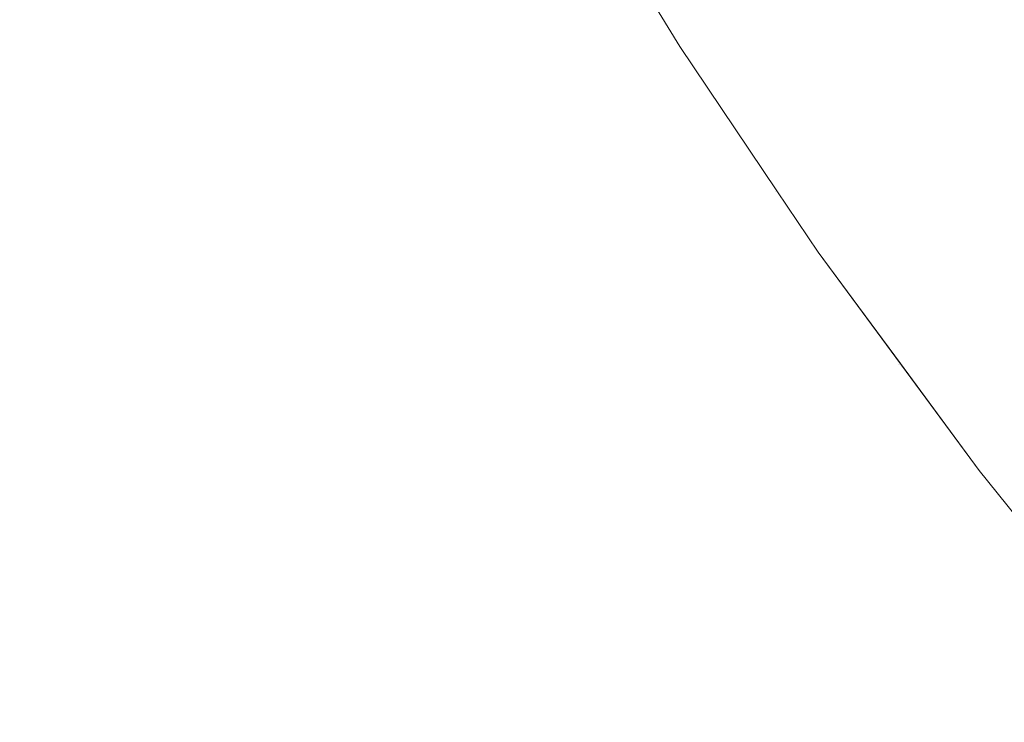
# Model space of a CAD drawing. Header units: centimetres. Extents: x -62 to 63, y 4 to 6.
# Tile 168 of 256: x -20.0045 to -19.9825, y 4.6324 to 4.648. Entities that reach past the tile are written whole.
import ezdxf

# ---------------------------------------------------------------- set-up
doc = ezdxf.new("R2010")
doc.units = ezdxf.units.CM
doc.header["$LTSCALE"] = 2.54
doc.layers.add('Lucido design-1', color=7, linetype='Continuous')

# ---------------------------------------------------------------- blocks, each defined once
blk = doc.blocks.new('Gruppo-4-1')
at = {"color": 7, "linetype": 'Continuous', "lineweight": 9}
blk.add_3dface([(-61.851453, 5.900212, -2276.22217), (-61.851453, 4.300212, -2276.22217), (62.978378, 4.300212, -2276.22217), (62.978378, 5.900212, -2276.22217)], dxfattribs=at)
for points, invisible_edges in [([(-19.991438, 4.647885, -2276.932839), (-19.991656, 4.64786, -2276.933702), (-19.993975, 4.651658, -2276.933702), (-19.993756, 4.651681, -2276.932839)], 15), ([(-19.993756, 4.651681, -2276.932839), (-19.993555, 4.651702, -2276.931982), (-19.991237, 4.647908, -2276.931982), (-19.991438, 4.647885, -2276.932839)], 15), ([(-19.991055, 4.647929, -2276.931131), (-19.991237, 4.647908, -2276.931982), (-19.993555, 4.651702, -2276.931982), (-19.993372, 4.651722, -2276.931131)], 15), ([(-19.993372, 4.651722, -2276.931131), (-19.993206, 4.651739, -2276.930287), (-19.990891, 4.647948, -2276.930287), (-19.991055, 4.647929, -2276.931131)], 15), ([(-19.990744, 4.647965, -2276.929448), (-19.990891, 4.647948, -2276.930287), (-19.993206, 4.651739, -2276.930287), (-19.993059, 4.651755, -2276.929448)], 15), ([(-19.993059, 4.651755, -2276.929448), (-19.992928, 4.651769, -2276.928615), (-19.990614, 4.64798, -2276.928615), (-19.990744, 4.647965, -2276.929448)], 15), ([(-19.990501, 4.647993, -2276.927788), (-19.990614, 4.64798, -2276.928615), (-19.992928, 4.651769, -2276.928615), (-19.992814, 4.651781, -2276.927788)], 15), ([(-19.992814, 4.651781, -2276.927788), (-19.992716, 4.651791, -2276.926967), (-19.990404, 4.648004, -2276.926967), (-19.990501, 4.647993, -2276.927788)], 15), ([(-19.990322, 4.648013, -2276.926152), (-19.990404, 4.648004, -2276.926967), (-19.992716, 4.651791, -2276.926967), (-19.992635, 4.6518, -2276.926152)], 15), ([(-19.992635, 4.6518, -2276.926152), (-19.992569, 4.651807, -2276.925344), (-19.990257, 4.648021, -2276.925344), (-19.990322, 4.648013, -2276.926152)], 15), ([(-19.990206, 4.648027, -2276.924541), (-19.990257, 4.648021, -2276.925344), (-19.992569, 4.651807, -2276.925344), (-19.992518, 4.651812, -2276.924541)], 15), ([(-19.992518, 4.651812, -2276.924541), (-19.992482, 4.651816, -2276.923745), (-19.99017, 4.648031, -2276.923745), (-19.990206, 4.648027, -2276.924541)], 15), ([(-19.990149, 4.648033, -2276.922954), (-19.99017, 4.648031, -2276.923745), (-19.992482, 4.651816, -2276.923745), (-19.992461, 4.651818, -2276.922954)], 15), ([(-19.992461, 4.651818, -2276.922954), (-19.992451, 4.651821, -2276.92217), (-19.989759, 4.647435, -2276.92217), (-19.990149, 4.648033, -2276.922954)], 13), ([(-19.992451, 4.651821, -2276.72217), (-19.989759, 4.647435, -2276.72217), (-19.989759, 4.647435, -2276.92217), (-19.992451, 4.651821, -2276.92217)], 10), ([(-19.990128, 4.648036, -2276.721063), (-19.989759, 4.647435, -2276.72217), (-19.992451, 4.651821, -2276.72217), (-19.99244, 4.651821, -2276.721063)], 13), ([(-19.996068, 4.651436, -2276.939901), (-19.995707, 4.651474, -2276.938998), (-19.993379, 4.647662, -2276.938998), (-19.993738, 4.647621, -2276.939901)], 15), ([(-19.993041, 4.647701, -2276.938101), (-19.993379, 4.647662, -2276.938998), (-19.995707, 4.651474, -2276.938998), (-19.995367, 4.65151, -2276.938101)], 15), ([(-19.995367, 4.65151, -2276.938101), (-19.995048, 4.651544, -2276.93721), (-19.992724, 4.647737, -2276.93721), (-19.993041, 4.647701, -2276.938101)], 15), ([(-19.992427, 4.647771, -2276.936324), (-19.992724, 4.647737, -2276.93721), (-19.995048, 4.651544, -2276.93721), (-19.99475, 4.651575, -2276.936324)], 15), ([(-19.99475, 4.651575, -2276.936324), (-19.994472, 4.651605, -2276.935444), (-19.992151, 4.647803, -2276.935444), (-19.992427, 4.647771, -2276.936324)], 15), ([(-19.991894, 4.647833, -2276.93457), (-19.992151, 4.647803, -2276.935444), (-19.994472, 4.651605, -2276.935444), (-19.994214, 4.651632, -2276.93457)], 15), ([(-19.994214, 4.651632, -2276.93457), (-19.993975, 4.651658, -2276.933702), (-19.991656, 4.64786, -2276.933702), (-19.991894, 4.647833, -2276.93457)], 15), ([(-19.995397, 4.64743, -2276.943564), (-19.995869, 4.647376, -2276.944493), (-19.99821, 4.651208, -2276.944493), (-19.997735, 4.651259, -2276.943564)], 15), ([(-19.997735, 4.651259, -2276.943564), (-19.997284, 4.651307, -2276.942641), (-19.994948, 4.647482, -2276.942641), (-19.995397, 4.64743, -2276.943564)], 15), ([(-19.994522, 4.647531, -2276.941722), (-19.994948, 4.647482, -2276.942641), (-19.997284, 4.651307, -2276.942641), (-19.996856, 4.651352, -2276.941722)], 15), ([(-19.996856, 4.651352, -2276.941722), (-19.996451, 4.651395, -2276.940809), (-19.994119, 4.647577, -2276.940809), (-19.994522, 4.647531, -2276.941722)], 15), ([(-19.993738, 4.647621, -2276.939901), (-19.994119, 4.647577, -2276.940809), (-19.996451, 4.651395, -2276.940809), (-19.996068, 4.651436, -2276.939901)], 15), ([(-19.997431, 4.647196, -2276.94731), (-19.998002, 4.647131, -2276.948259), (-20.000353, 4.650981, -2276.948259), (-19.99978, 4.651042, -2276.94731)], 15), ([(-19.99978, 4.651042, -2276.94731), (-19.999232, 4.6511, -2276.946366), (-19.996886, 4.647259, -2276.946366), (-19.997431, 4.647196, -2276.94731)], 15), ([(-19.996365, 4.647319, -2276.945427), (-19.996886, 4.647259, -2276.946366), (-19.999232, 4.6511, -2276.946366), (-19.998709, 4.651156, -2276.945427)], 15), ([(-19.998709, 4.651156, -2276.945427), (-19.99821, 4.651208, -2276.944493), (-19.995869, 4.647376, -2276.944493), (-19.996365, 4.647319, -2276.945427)], 15), ([(-20.00223, 4.650782, -2276.951132), (-20.001578, 4.650851, -2276.95017), (-19.99922, 4.646991, -2276.95017), (-19.999869, 4.646916, -2276.951132)], 15), ([(-19.998598, 4.647062, -2276.949212), (-19.99922, 4.646991, -2276.95017), (-20.001578, 4.650851, -2276.95017), (-20.000952, 4.650918, -2276.949212)], 15), ([(-20.000952, 4.650918, -2276.949212), (-20.000353, 4.650981, -2276.948259), (-19.998002, 4.647131, -2276.948259), (-19.998598, 4.647062, -2276.949212)], 15), ([(-20.001248, 4.646757, -2276.953069), (-20.001979, 4.646673, -2276.954044), (-20.004351, 4.650557, -2276.954044), (-20.003616, 4.650635, -2276.953069)], 15), ([(-20.003616, 4.650635, -2276.953069), (-20.002909, 4.65071, -2276.952099), (-20.000545, 4.646838, -2276.952099), (-20.001248, 4.646757, -2276.953069)], 15), ([(-19.999869, 4.646916, -2276.951132), (-20.000545, 4.646838, -2276.952099), (-20.002909, 4.65071, -2276.952099), (-20.00223, 4.650782, -2276.951132)], 15), ([(-20.006728, 4.650305, -2276.95699), (-20.005906, 4.650392, -2276.956004), (-20.003527, 4.646495, -2276.956004), (-20.004344, 4.646401, -2276.95699)], 15), ([(-20.002738, 4.646586, -2276.955022), (-20.003527, 4.646495, -2276.956004), (-20.005906, 4.650392, -2276.956004), (-20.005114, 4.650476, -2276.955022)], 15), ([(-20.005114, 4.650476, -2276.955022), (-20.004351, 4.650557, -2276.954044), (-20.001979, 4.646673, -2276.954044), (-20.002738, 4.646586, -2276.955022)], 15), ([(-20.004344, 4.646401, -2276.95699), (-20.005192, 4.646304, -2276.957979), (-20.00758, 4.650214, -2276.957979), (-20.006728, 4.650305, -2276.95699)], 15), ([(-19.9835, 4.648798, -2276.698154), (-19.982828, 4.648875, -2276.696987), (-19.980345, 4.645114, -2276.696987), (-19.981013, 4.645032, -2276.698154)], 15), ([(-19.979643, 4.645201, -2276.695821), (-19.980345, 4.645114, -2276.696987), (-19.982828, 4.648875, -2276.696987), (-19.982122, 4.648956, -2276.695821)], 15), ([(-19.982248, 4.644878, -2276.700485), (-19.982815, 4.644808, -2276.701649), (-19.985312, 4.648589, -2276.701649), (-19.984742, 4.648655, -2276.700485)], 15), ([(-19.984742, 4.648655, -2276.700485), (-19.984138, 4.648724, -2276.699319), (-19.981647, 4.644953, -2276.699319), (-19.982248, 4.644878, -2276.700485)], 15), ([(-19.981013, 4.645032, -2276.698154), (-19.981647, 4.644953, -2276.699319), (-19.984138, 4.648724, -2276.699319), (-19.9835, 4.648798, -2276.698154)], 15), ([(-19.984319, 4.644621, -2276.705134), (-19.984755, 4.644567, -2276.706291), (-19.987263, 4.648365, -2276.706291), (-19.986825, 4.648415, -2276.705134)], 15), ([(-19.986825, 4.648415, -2276.705134), (-19.986353, 4.64847, -2276.703974), (-19.98385, 4.644679, -2276.703974), (-19.984319, 4.644621, -2276.705134)], 15), ([(-19.983349, 4.644742, -2276.702812), (-19.98385, 4.644679, -2276.703974), (-19.986353, 4.64847, -2276.703974), (-19.98585, 4.648528, -2276.702812)], 15), ([(-19.98585, 4.648528, -2276.702812), (-19.985312, 4.648589, -2276.701649), (-19.982815, 4.644808, -2276.701649), (-19.983349, 4.644742, -2276.702812)], 15), ([(-19.988976, 4.648168, -2276.712043), (-19.988696, 4.6482, -2276.710899), (-19.98618, 4.64439, -2276.710899), (-19.986458, 4.644356, -2276.712043)], 15), ([(-19.985871, 4.644429, -2276.709751), (-19.98618, 4.64439, -2276.710899), (-19.988696, 4.6482, -2276.710899), (-19.988385, 4.648236, -2276.709751)], 15), ([(-19.988385, 4.648236, -2276.709751), (-19.988043, 4.648275, -2276.7086), (-19.985531, 4.644471, -2276.7086), (-19.985871, 4.644429, -2276.709751)], 15), ([(-19.985159, 4.644517, -2276.707447), (-19.985531, 4.644471, -2276.7086), (-19.988043, 4.648275, -2276.7086), (-19.987669, 4.648318, -2276.707447)], 15), ([(-19.987669, 4.648318, -2276.707447), (-19.987263, 4.648365, -2276.706291), (-19.984755, 4.644567, -2276.706291), (-19.985159, 4.644517, -2276.707447)], 15), ([(-19.988217, 4.644138, -2276.929448), (-19.988363, 4.64412, -2276.930287), (-19.990891, 4.647948, -2276.930287), (-19.990744, 4.647965, -2276.929448)], 15), ([(-19.990744, 4.647965, -2276.929448), (-19.990614, 4.64798, -2276.928615), (-19.988087, 4.644154, -2276.928615), (-19.988217, 4.644138, -2276.929448)], 15), ([(-19.987974, 4.644168, -2276.927788), (-19.988087, 4.644154, -2276.928615), (-19.990614, 4.64798, -2276.928615), (-19.990501, 4.647993, -2276.927788)], 15), ([(-19.990501, 4.647993, -2276.927788), (-19.990404, 4.648004, -2276.926967), (-19.987878, 4.64418, -2276.926967), (-19.987974, 4.644168, -2276.927788)], 15), ([(-19.987797, 4.64419, -2276.926152), (-19.987878, 4.64418, -2276.926967), (-19.990404, 4.648004, -2276.926967), (-19.990322, 4.648013, -2276.926152)], 15), ([(-19.990322, 4.648013, -2276.926152), (-19.990257, 4.648021, -2276.925344), (-19.987732, 4.644198, -2276.925344), (-19.987797, 4.64419, -2276.926152)], 15), ([(-19.987682, 4.644204, -2276.924541), (-19.987732, 4.644198, -2276.925344), (-19.990257, 4.648021, -2276.925344), (-19.990206, 4.648027, -2276.924541)], 15), ([(-19.990206, 4.648027, -2276.924541), (-19.99017, 4.648031, -2276.923745), (-19.987646, 4.644209, -2276.923745), (-19.987682, 4.644204, -2276.924541)], 15), ([(-19.987625, 4.644211, -2276.922954), (-19.987646, 4.644209, -2276.923745), (-19.99017, 4.648031, -2276.923745), (-19.990149, 4.648033, -2276.922954)], 15), ([(-19.987625, 4.644211, -2276.922954), (-19.990149, 4.648033, -2276.922954), (-19.989759, 4.647435, -2276.92217)], 11), ([(-19.990128, 4.648036, -2276.721063), (-19.990086, 4.648041, -2276.71995), (-19.987562, 4.644219, -2276.71995), (-19.987604, 4.644214, -2276.721063)], 15), ([(-19.989759, 4.647435, -2276.72217), (-19.990128, 4.648036, -2276.721063), (-19.987604, 4.644214, -2276.721063)], 11), ([(-19.987492, 4.644228, -2276.718833), (-19.987562, 4.644219, -2276.71995), (-19.990086, 4.648041, -2276.71995), (-19.990016, 4.648049, -2276.718833)], 15), ([(-19.990016, 4.648049, -2276.718833), (-19.989917, 4.64806, -2276.717712), (-19.987394, 4.64424, -2276.717712), (-19.987492, 4.644228, -2276.718833)], 15), ([(-19.987266, 4.644256, -2276.716586), (-19.987394, 4.64424, -2276.717712), (-19.989917, 4.64806, -2276.717712), (-19.989788, 4.648075, -2276.716586)], 15), ([(-19.989788, 4.648075, -2276.716586), (-19.98963, 4.648093, -2276.715456), (-19.987109, 4.644275, -2276.715456), (-19.987266, 4.644256, -2276.716586)], 15), ([(-19.986922, 4.644298, -2276.714322), (-19.987109, 4.644275, -2276.715456), (-19.98963, 4.648093, -2276.715456), (-19.989442, 4.648115, -2276.714322)], 15), ([(-19.989442, 4.648115, -2276.714322), (-19.989224, 4.64814, -2276.713185), (-19.986705, 4.644325, -2276.713185), (-19.986922, 4.644298, -2276.714322)], 15), ([(-19.986458, 4.644356, -2276.712043), (-19.986705, 4.644325, -2276.713185), (-19.989224, 4.64814, -2276.713185), (-19.988976, 4.648168, -2276.712043)], 15), ([(-19.993041, 4.647701, -2276.938101), (-19.992724, 4.647737, -2276.93721), (-19.990185, 4.643894, -2276.93721), (-19.9905, 4.643854, -2276.938101)], 15), ([(-19.98989, 4.64393, -2276.936324), (-19.990185, 4.643894, -2276.93721), (-19.992724, 4.647737, -2276.93721), (-19.992427, 4.647771, -2276.936324)], 15), ([(-19.992427, 4.647771, -2276.936324), (-19.992151, 4.647803, -2276.935444), (-19.989615, 4.643964, -2276.935444), (-19.98989, 4.64393, -2276.936324)], 15), ([(-19.98936, 4.643996, -2276.93457), (-19.989615, 4.643964, -2276.935444), (-19.992151, 4.647803, -2276.935444), (-19.991894, 4.647833, -2276.93457)], 15), ([(-19.991894, 4.647833, -2276.93457), (-19.991656, 4.64786, -2276.933702), (-19.989124, 4.644025, -2276.933702), (-19.98936, 4.643996, -2276.93457)], 15), ([(-19.988906, 4.644052, -2276.932839), (-19.989124, 4.644025, -2276.933702), (-19.991656, 4.64786, -2276.933702), (-19.991438, 4.647885, -2276.932839)], 15), ([(-19.991438, 4.647885, -2276.932839), (-19.991237, 4.647908, -2276.931982), (-19.988707, 4.644077, -2276.931982), (-19.988906, 4.644052, -2276.932839)], 15), ([(-19.988526, 4.644099, -2276.931131), (-19.988707, 4.644077, -2276.931982), (-19.991237, 4.647908, -2276.931982), (-19.991055, 4.647929, -2276.931131)], 15), ([(-19.991055, 4.647929, -2276.931131), (-19.990891, 4.647948, -2276.930287), (-19.988363, 4.64412, -2276.930287), (-19.988526, 4.644099, -2276.931131)], 15), ([(-19.991974, 4.643672, -2276.941722), (-19.992397, 4.643619, -2276.942641), (-19.994948, 4.647482, -2276.942641), (-19.994522, 4.647531, -2276.941722)], 15), ([(-19.994522, 4.647531, -2276.941722), (-19.994119, 4.647577, -2276.940809), (-19.991573, 4.643721, -2276.940809), (-19.991974, 4.643672, -2276.941722)], 15), ([(-19.991194, 4.643768, -2276.939901), (-19.991573, 4.643721, -2276.940809), (-19.994119, 4.647577, -2276.940809), (-19.993738, 4.647621, -2276.939901)], 15), ([(-19.993738, 4.647621, -2276.939901), (-19.993379, 4.647662, -2276.938998), (-19.990837, 4.643813, -2276.938998), (-19.991194, 4.643768, -2276.939901)], 15), ([(-19.9905, 4.643854, -2276.938101), (-19.990837, 4.643813, -2276.938998), (-19.993379, 4.647662, -2276.938998), (-19.993041, 4.647701, -2276.938101)], 15), ([(-19.993807, 4.643444, -2276.945427), (-19.994324, 4.64338, -2276.946366), (-19.996886, 4.647259, -2276.946366), (-19.996365, 4.647319, -2276.945427)], 15), ([(-19.996365, 4.647319, -2276.945427), (-19.995869, 4.647376, -2276.944493), (-19.993313, 4.643505, -2276.944493), (-19.993807, 4.643444, -2276.945427)], 15), ([(-19.992844, 4.643564, -2276.943564), (-19.993313, 4.643505, -2276.944493), (-19.995869, 4.647376, -2276.944493), (-19.995397, 4.64743, -2276.943564)], 15), ([(-19.995397, 4.64743, -2276.943564), (-19.994948, 4.647482, -2276.942641), (-19.992397, 4.643619, -2276.942641), (-19.992844, 4.643564, -2276.943564)], 15), ([(-19.989759, 4.647435, -2276.92217), (-19.987598, 4.644225, -2276.92217), (-19.987625, 4.644211, -2276.922954)], 10), ([(-19.987598, 4.644225, -2276.92217), (-19.989759, 4.647435, -2276.92217), (-19.989759, 4.647435, -2276.72217), (-19.987598, 4.644225, -2276.72217)], 10), ([(-19.987604, 4.644214, -2276.721063), (-19.987598, 4.644225, -2276.72217), (-19.989759, 4.647435, -2276.72217)], 9), ([(-19.998598, 4.647062, -2276.949212), (-19.998002, 4.647131, -2276.948259), (-19.995434, 4.643242, -2276.948259), (-19.996027, 4.643169, -2276.949212)], 15), ([(-19.994866, 4.643313, -2276.94731), (-19.995434, 4.643242, -2276.948259), (-19.998002, 4.647131, -2276.948259), (-19.997431, 4.647196, -2276.94731)], 15), ([(-19.997431, 4.647196, -2276.94731), (-19.996886, 4.647259, -2276.946366), (-19.994324, 4.64338, -2276.946366), (-19.994866, 4.643313, -2276.94731)], 15), ([(-19.99729, 4.643012, -2276.951132), (-19.997963, 4.642929, -2276.952099), (-20.000545, 4.646838, -2276.952099), (-19.999869, 4.646916, -2276.951132)], 15), ([(-19.999869, 4.646916, -2276.951132), (-19.99922, 4.646991, -2276.95017), (-19.996645, 4.643092, -2276.95017), (-19.99729, 4.643012, -2276.951132)], 15), ([(-19.996027, 4.643169, -2276.949212), (-19.996645, 4.643092, -2276.95017), (-19.99922, 4.646991, -2276.95017), (-19.998598, 4.647062, -2276.949212)], 15), ([(-20.002738, 4.646586, -2276.955022), (-20.001979, 4.646673, -2276.954044), (-19.999389, 4.642752, -2276.954044), (-20.000144, 4.642658, -2276.955022)], 15), ([(-19.998662, 4.642842, -2276.953069), (-19.999389, 4.642752, -2276.954044), (-20.001979, 4.646673, -2276.954044), (-20.001248, 4.646757, -2276.953069)], 15), ([(-20.001248, 4.646757, -2276.953069), (-20.000545, 4.646838, -2276.952099), (-19.997963, 4.642929, -2276.952099), (-19.998662, 4.642842, -2276.953069)], 15), ([(-20.004344, 4.646401, -2276.95699), (-20.003527, 4.646495, -2276.956004), (-20.000928, 4.642561, -2276.956004), (-20.001741, 4.64246, -2276.95699)], 15), ([(-20.000144, 4.642658, -2276.955022), (-20.000928, 4.642561, -2276.956004), (-20.003527, 4.646495, -2276.956004), (-20.002738, 4.646586, -2276.955022)], 15), ([(-20.003456, 4.642247, -2276.958971), (-20.004359, 4.642135, -2276.959966), (-20.006977, 4.646099, -2276.959966), (-20.006069, 4.646203, -2276.958971)], 15), ([(-20.006069, 4.646203, -2276.958971), (-20.005192, 4.646304, -2276.957979), (-20.002584, 4.642355, -2276.957979), (-20.003456, 4.642247, -2276.958971)], 15), ([(-20.001741, 4.64246, -2276.95699), (-20.002584, 4.642355, -2276.957979), (-20.005192, 4.646304, -2276.957979), (-20.004344, 4.646401, -2276.95699)], 15), ([(-20.007916, 4.645991, -2276.960964), (-20.006977, 4.646099, -2276.959966), (-20.004359, 4.642135, -2276.959966), (-20.005293, 4.642019, -2276.960964)], 15), ([(-19.984319, 4.644621, -2276.705134), (-19.98385, 4.644679, -2276.703974), (-19.981129, 4.640854, -2276.703974), (-19.981595, 4.640792, -2276.705134)], 15), ([(-19.980631, 4.640921, -2276.702812), (-19.981129, 4.640854, -2276.703974), (-19.98385, 4.644679, -2276.703974), (-19.983349, 4.644742, -2276.702812)], 15), ([(-19.983349, 4.644742, -2276.702812), (-19.982815, 4.644808, -2276.701649), (-19.9801, 4.640992, -2276.701649), (-19.980631, 4.640921, -2276.702812)], 15), ([(-19.979536, 4.641067, -2276.700485), (-19.9801, 4.640992, -2276.701649), (-19.982815, 4.644808, -2276.701649), (-19.982248, 4.644878, -2276.700485)], 15), ([(-19.985871, 4.644429, -2276.709751), (-19.985531, 4.644471, -2276.7086), (-19.982799, 4.640632, -2276.7086), (-19.983137, 4.640586, -2276.709751)], 15), ([(-19.982429, 4.640681, -2276.707447), (-19.982799, 4.640632, -2276.7086), (-19.985531, 4.644471, -2276.7086), (-19.985159, 4.644517, -2276.707447)], 15), ([(-19.985159, 4.644517, -2276.707447), (-19.984755, 4.644567, -2276.706291), (-19.982028, 4.640734, -2276.706291), (-19.982429, 4.640681, -2276.707447)], 15), ([(-19.981595, 4.640792, -2276.705134), (-19.982028, 4.640734, -2276.706291), (-19.984755, 4.644567, -2276.706291), (-19.984319, 4.644621, -2276.705134)], 15), ([(-19.987625, 4.644211, -2276.922954), (-19.987598, 4.644225, -2276.92217), (-19.986678, 4.642859, -2276.92217)], 9), ([(-19.986678, 4.642859, -2276.72217), (-19.987598, 4.644225, -2276.72217), (-19.987604, 4.644214, -2276.721063)], 10), ([(-19.987598, 4.644225, -2276.72217), (-19.986678, 4.642859, -2276.72217), (-19.986678, 4.642859, -2276.92217), (-19.987598, 4.644225, -2276.92217)], 10), ([(-19.984749, 4.640371, -2276.718833), (-19.984819, 4.640362, -2276.71995), (-19.987562, 4.644219, -2276.71995), (-19.987492, 4.644228, -2276.718833)], 15), ([(-19.987492, 4.644228, -2276.718833), (-19.987394, 4.64424, -2276.717712), (-19.984651, 4.640385, -2276.717712), (-19.984749, 4.640371, -2276.718833)], 15), ([(-19.984524, 4.640401, -2276.716586), (-19.984651, 4.640385, -2276.717712), (-19.987394, 4.64424, -2276.717712), (-19.987266, 4.644256, -2276.716586)], 15), ([(-19.987266, 4.644256, -2276.716586), (-19.987109, 4.644275, -2276.715456), (-19.984368, 4.640422, -2276.715456), (-19.984524, 4.640401, -2276.716586)], 15), ([(-19.984182, 4.640447, -2276.714322), (-19.984368, 4.640422, -2276.715456), (-19.987109, 4.644275, -2276.715456), (-19.986922, 4.644298, -2276.714322)], 15), ([(-19.986922, 4.644298, -2276.714322), (-19.986705, 4.644325, -2276.713185), (-19.983967, 4.640476, -2276.713185), (-19.984182, 4.640447, -2276.714322)], 15), ([(-19.983721, 4.640509, -2276.712043), (-19.983967, 4.640476, -2276.713185), (-19.986705, 4.644325, -2276.713185), (-19.986458, 4.644356, -2276.712043)], 15), ([(-19.986458, 4.644356, -2276.712043), (-19.98618, 4.64439, -2276.710899), (-19.983444, 4.640545, -2276.710899), (-19.983721, 4.640509, -2276.712043)], 15), ([(-19.983137, 4.640586, -2276.709751), (-19.983444, 4.640545, -2276.710899), (-19.98618, 4.64439, -2276.710899), (-19.985871, 4.644429, -2276.709751)], 15), ([(-19.98936, 4.643996, -2276.93457), (-19.989124, 4.644025, -2276.933702), (-19.98637, 4.640155, -2276.933702), (-19.986605, 4.640124, -2276.93457)], 15), ([(-19.986154, 4.640184, -2276.932839), (-19.98637, 4.640155, -2276.933702), (-19.989124, 4.644025, -2276.933702), (-19.988906, 4.644052, -2276.932839)], 15), ([(-19.988906, 4.644052, -2276.932839), (-19.988707, 4.644077, -2276.931982), (-19.985956, 4.64021, -2276.931982), (-19.986154, 4.640184, -2276.932839)], 15), ([(-19.985776, 4.640234, -2276.931131), (-19.985956, 4.64021, -2276.931982), (-19.988707, 4.644077, -2276.931982), (-19.988526, 4.644099, -2276.931131)], 15), ([(-19.988526, 4.644099, -2276.931131), (-19.988363, 4.64412, -2276.930287), (-19.985614, 4.640256, -2276.930287), (-19.985776, 4.640234, -2276.931131)], 15), ([(-19.985469, 4.640275, -2276.929448), (-19.985614, 4.640256, -2276.930287), (-19.988363, 4.64412, -2276.930287), (-19.988217, 4.644138, -2276.929448)], 15), ([(-19.988217, 4.644138, -2276.929448), (-19.988087, 4.644154, -2276.928615), (-19.98534, 4.640293, -2276.928615), (-19.985469, 4.640275, -2276.929448)], 15), ([(-19.985228, 4.640307, -2276.927788), (-19.98534, 4.640293, -2276.928615), (-19.988087, 4.644154, -2276.928615), (-19.987974, 4.644168, -2276.927788)], 15), ([(-19.987974, 4.644168, -2276.927788), (-19.987878, 4.64418, -2276.926967), (-19.985132, 4.64032, -2276.926967), (-19.985228, 4.640307, -2276.927788)], 15), ([(-19.985052, 4.640331, -2276.926152), (-19.985132, 4.64032, -2276.926967), (-19.987878, 4.64418, -2276.926967), (-19.987797, 4.64419, -2276.926152)], 15), ([(-19.987797, 4.64419, -2276.926152), (-19.987732, 4.644198, -2276.925344), (-19.984987, 4.64034, -2276.925344), (-19.985052, 4.640331, -2276.926152)], 15), ([(-19.984937, 4.640346, -2276.924541), (-19.984987, 4.64034, -2276.925344), (-19.987732, 4.644198, -2276.925344), (-19.987682, 4.644204, -2276.924541)], 15), ([(-19.987682, 4.644204, -2276.924541), (-19.987646, 4.644209, -2276.923745), (-19.984902, 4.640351, -2276.923745), (-19.984937, 4.640346, -2276.924541)], 15), ([(-19.984881, 4.640354, -2276.922954), (-19.984902, 4.640351, -2276.923745), (-19.987646, 4.644209, -2276.923745), (-19.987625, 4.644211, -2276.922954)], 15), ([(-19.984881, 4.640354, -2276.922954), (-19.987625, 4.644211, -2276.922954), (-19.986678, 4.642859, -2276.92217)], 11), ([(-19.987604, 4.644214, -2276.721063), (-19.987562, 4.644219, -2276.71995), (-19.984819, 4.640362, -2276.71995), (-19.98486, 4.640357, -2276.721063)], 15), ([(-19.986678, 4.642859, -2276.72217), (-19.987604, 4.644214, -2276.721063), (-19.98486, 4.640357, -2276.721063)], 11), ([(-19.991194, 4.643768, -2276.939901), (-19.990837, 4.643813, -2276.938998), (-19.988073, 4.639928, -2276.938998), (-19.988428, 4.639881, -2276.939901)], 15), ([(-19.987739, 4.639973, -2276.938101), (-19.988073, 4.639928, -2276.938998), (-19.990837, 4.643813, -2276.938998), (-19.9905, 4.643854, -2276.938101)], 15), ([(-19.9905, 4.643854, -2276.938101), (-19.990185, 4.643894, -2276.93721), (-19.987425, 4.640014, -2276.93721), (-19.987739, 4.639973, -2276.938101)], 15), ([(-19.987132, 4.640053, -2276.936324), (-19.987425, 4.640014, -2276.93721), (-19.990185, 4.643894, -2276.93721), (-19.98989, 4.64393, -2276.936324)], 15), ([(-19.98989, 4.64393, -2276.936324), (-19.989615, 4.643964, -2276.935444), (-19.986859, 4.64009, -2276.935444), (-19.987132, 4.640053, -2276.936324)], 15), ([(-19.986605, 4.640124, -2276.93457), (-19.986859, 4.64009, -2276.935444), (-19.989615, 4.643964, -2276.935444), (-19.98936, 4.643996, -2276.93457)], 15), ([(-19.992844, 4.643564, -2276.943564), (-19.992397, 4.643619, -2276.942641), (-19.989624, 4.639721, -2276.942641), (-19.990068, 4.639662, -2276.943564)], 15), ([(-19.989203, 4.639777, -2276.941722), (-19.989624, 4.639721, -2276.942641), (-19.992397, 4.643619, -2276.942641), (-19.991974, 4.643672, -2276.941722)], 15), ([(-19.991974, 4.643672, -2276.941722), (-19.991573, 4.643721, -2276.940809), (-19.988805, 4.63983, -2276.940809), (-19.989203, 4.639777, -2276.941722)], 15), ([(-19.988428, 4.639881, -2276.939901), (-19.988805, 4.63983, -2276.940809), (-19.991573, 4.643721, -2276.940809), (-19.991194, 4.643768, -2276.939901)], 15), ([(-19.994866, 4.643313, -2276.94731), (-19.994324, 4.64338, -2276.946366), (-19.991539, 4.639465, -2276.946366), (-19.992078, 4.639394, -2276.94731)], 15), ([(-19.991025, 4.639534, -2276.945427), (-19.991539, 4.639465, -2276.946366), (-19.994324, 4.64338, -2276.946366), (-19.993807, 4.643444, -2276.945427)], 15), ([(-19.993807, 4.643444, -2276.945427), (-19.993313, 4.643505, -2276.944493), (-19.990534, 4.639599, -2276.944493), (-19.991025, 4.639534, -2276.945427)], 15), ([(-19.990068, 4.639662, -2276.943564), (-19.990534, 4.639599, -2276.944493), (-19.993313, 4.643505, -2276.944493), (-19.992844, 4.643564, -2276.943564)], 15), ([(-19.993231, 4.63924, -2276.949212), (-19.993846, 4.639158, -2276.95017), (-19.996645, 4.643092, -2276.95017), (-19.996027, 4.643169, -2276.949212)], 15), ([(-19.996027, 4.643169, -2276.949212), (-19.995434, 4.643242, -2276.948259), (-19.992642, 4.639318, -2276.948259), (-19.993231, 4.63924, -2276.949212)], 15), ([(-19.992078, 4.639394, -2276.94731), (-19.992642, 4.639318, -2276.948259), (-19.995434, 4.643242, -2276.948259), (-19.994866, 4.643313, -2276.94731)], 15), ([(-19.998662, 4.642842, -2276.953069), (-19.997963, 4.642929, -2276.952099), (-19.995155, 4.638983, -2276.952099), (-19.995851, 4.63889, -2276.953069)], 15), ([(-19.994487, 4.639072, -2276.951132), (-19.995155, 4.638983, -2276.952099), (-19.997963, 4.642929, -2276.952099), (-19.99729, 4.643012, -2276.951132)], 15), ([(-19.99729, 4.643012, -2276.951132), (-19.996645, 4.643092, -2276.95017), (-19.993846, 4.639158, -2276.95017), (-19.994487, 4.639072, -2276.951132)], 15), ([(-20.000144, 4.642658, -2276.955022), (-19.999389, 4.642752, -2276.954044), (-19.996573, 4.638794, -2276.954044), (-19.997324, 4.638694, -2276.955022)], 15), ([(-19.995851, 4.63889, -2276.953069), (-19.996573, 4.638794, -2276.954044), (-19.999389, 4.642752, -2276.954044), (-19.998662, 4.642842, -2276.953069)], 15), ([(-19.986678, 4.642859, -2276.92217), (-19.983092, 4.63799, -2276.92217), (-19.984881, 4.640354, -2276.922954)], 10), ([(-19.983092, 4.63799, -2276.92217), (-19.986678, 4.642859, -2276.92217), (-19.986678, 4.642859, -2276.72217), (-19.984848, 4.640374, -2276.72217)], 10), ([(-19.98486, 4.640357, -2276.721063), (-19.984848, 4.640374, -2276.72217), (-19.986678, 4.642859, -2276.72217)], 9), ([(-20.001741, 4.64246, -2276.95699), (-20.000928, 4.642561, -2276.956004), (-19.998103, 4.63859, -2276.956004), (-19.998911, 4.638482, -2276.95699)], 15), ([(-19.997324, 4.638694, -2276.955022), (-19.998103, 4.63859, -2276.956004), (-20.000928, 4.642561, -2276.956004), (-20.000144, 4.642658, -2276.955022)], 15), ([(-20.003456, 4.642247, -2276.958971), (-20.002584, 4.642355, -2276.957979), (-19.999748, 4.63837, -2276.957979), (-20.000616, 4.638254, -2276.958971)], 15), ([(-19.998911, 4.638482, -2276.95699), (-19.999748, 4.63837, -2276.957979), (-20.002584, 4.642355, -2276.957979), (-20.001741, 4.64246, -2276.95699)], 15), ([(-20.005293, 4.642019, -2276.960964), (-20.004359, 4.642135, -2276.959966), (-20.001513, 4.638135, -2276.959966), (-20.002441, 4.638011, -2276.960964)], 15), ([(-20.000616, 4.638254, -2276.958971), (-20.001513, 4.638135, -2276.959966), (-20.004359, 4.642135, -2276.959966), (-20.003456, 4.642247, -2276.958971)], 15), ([(-20.007255, 4.641776, -2276.962968), (-20.006258, 4.641899, -2276.961965), (-20.0034, 4.637883, -2276.961965), (-20.004391, 4.637751, -2276.962968)], 15), ([(-20.002441, 4.638011, -2276.960964), (-20.0034, 4.637883, -2276.961965), (-20.006258, 4.641899, -2276.961965), (-20.005293, 4.642019, -2276.960964)], 15), ([(-20.004391, 4.637751, -2276.962968), (-20.005414, 4.637614, -2276.963974), (-20.008284, 4.641648, -2276.963974), (-20.007255, 4.641776, -2276.962968)], 15), ([(-19.980757, 4.636628, -2276.712043), (-19.981001, 4.636593, -2276.713185), (-19.983967, 4.640476, -2276.713185), (-19.983721, 4.640509, -2276.712043)], 15), ([(-19.983721, 4.640509, -2276.712043), (-19.983444, 4.640545, -2276.710899), (-19.980482, 4.636668, -2276.710899), (-19.980757, 4.636628, -2276.712043)], 15), ([(-19.980177, 4.636711, -2276.709751), (-19.980482, 4.636668, -2276.710899), (-19.983444, 4.640545, -2276.710899), (-19.983137, 4.640586, -2276.709751)], 15), ([(-19.983137, 4.640586, -2276.709751), (-19.982799, 4.640632, -2276.7086), (-19.979841, 4.636759, -2276.7086), (-19.980177, 4.636711, -2276.709751)], 15), ([(-19.979474, 4.636812, -2276.707447), (-19.979841, 4.636759, -2276.7086), (-19.982799, 4.640632, -2276.7086), (-19.982429, 4.640681, -2276.707447)], 15), ([(-19.985469, 4.640275, -2276.929448), (-19.98534, 4.640293, -2276.928615), (-19.982365, 4.636398, -2276.928615), (-19.982493, 4.63638, -2276.929448)], 15), ([(-19.982254, 4.636414, -2276.927788), (-19.982365, 4.636398, -2276.928615), (-19.98534, 4.640293, -2276.928615), (-19.985228, 4.640307, -2276.927788)], 15), ([(-19.985228, 4.640307, -2276.927788), (-19.985132, 4.64032, -2276.926967), (-19.982159, 4.636428, -2276.926967), (-19.982254, 4.636414, -2276.927788)], 15), ([(-19.982079, 4.636439, -2276.926152), (-19.982159, 4.636428, -2276.926967), (-19.985132, 4.64032, -2276.926967), (-19.985052, 4.640331, -2276.926152)], 15), ([(-19.985052, 4.640331, -2276.926152), (-19.984987, 4.64034, -2276.925344), (-19.982014, 4.636448, -2276.925344), (-19.982079, 4.636439, -2276.926152)], 15), ([(-19.981965, 4.636455, -2276.924541), (-19.982014, 4.636448, -2276.925344), (-19.984987, 4.64034, -2276.925344), (-19.984937, 4.640346, -2276.924541)], 15), ([(-19.984937, 4.640346, -2276.924541), (-19.984902, 4.640351, -2276.923745), (-19.98193, 4.63646, -2276.923745), (-19.981965, 4.636455, -2276.924541)], 15), ([(-19.981909, 4.636463, -2276.922954), (-19.98193, 4.63646, -2276.923745), (-19.984902, 4.640351, -2276.923745), (-19.984881, 4.640354, -2276.922954)], 15), ([(-19.981909, 4.636463, -2276.922954), (-19.984881, 4.640354, -2276.922954), (-19.983092, 4.63799, -2276.92217)], 11), ([(-19.983092, 4.63799, -2276.72217), (-19.984848, 4.640374, -2276.72217), (-19.98486, 4.640357, -2276.721063)], 10), ([(-19.98486, 4.640357, -2276.721063), (-19.984819, 4.640362, -2276.71995), (-19.981847, 4.636472, -2276.71995), (-19.981889, 4.636466, -2276.721063)], 15), ([(-19.98486, 4.640357, -2276.721063), (-19.981889, 4.636466, -2276.721063), (-19.983092, 4.63799, -2276.72217)], 11), ([(-19.984848, 4.640374, -2276.72217), (-19.983092, 4.63799, -2276.72217), (-19.983092, 4.63799, -2276.92217)], 10), ([(-19.981778, 4.636482, -2276.718833), (-19.981847, 4.636472, -2276.71995), (-19.984819, 4.640362, -2276.71995), (-19.984749, 4.640371, -2276.718833)], 15), ([(-19.984749, 4.640371, -2276.718833), (-19.984651, 4.640385, -2276.717712), (-19.981681, 4.636496, -2276.717712), (-19.981778, 4.636482, -2276.718833)], 15), ([(-19.981555, 4.636514, -2276.716586), (-19.981681, 4.636496, -2276.717712), (-19.984651, 4.640385, -2276.717712), (-19.984524, 4.640401, -2276.716586)], 15), ([(-19.984524, 4.640401, -2276.716586), (-19.984368, 4.640422, -2276.715456), (-19.981399, 4.636536, -2276.715456), (-19.981555, 4.636514, -2276.716586)], 15), ([(-19.981215, 4.636563, -2276.714322), (-19.981399, 4.636536, -2276.715456), (-19.984368, 4.640422, -2276.715456), (-19.984182, 4.640447, -2276.714322)], 15), ([(-19.984182, 4.640447, -2276.714322), (-19.983967, 4.640476, -2276.713185), (-19.981001, 4.636593, -2276.713185), (-19.981215, 4.636563, -2276.714322)], 15), ([(-19.987132, 4.640053, -2276.936324), (-19.986859, 4.64009, -2276.935444), (-19.983874, 4.636182, -2276.935444), (-19.984146, 4.636144, -2276.936324)], 15), ([(-19.983622, 4.636218, -2276.93457), (-19.983874, 4.636182, -2276.935444), (-19.986859, 4.64009, -2276.935444), (-19.986605, 4.640124, -2276.93457)], 15), ([(-19.986605, 4.640124, -2276.93457), (-19.98637, 4.640155, -2276.933702), (-19.983389, 4.636252, -2276.933702), (-19.983622, 4.636218, -2276.93457)], 15), ([(-19.983174, 4.636282, -2276.932839), (-19.983389, 4.636252, -2276.933702), (-19.98637, 4.640155, -2276.933702), (-19.986154, 4.640184, -2276.932839)], 15), ([(-19.986154, 4.640184, -2276.932839), (-19.985956, 4.64021, -2276.931982), (-19.982977, 4.636311, -2276.931982), (-19.983174, 4.636282, -2276.932839)], 15), ([(-19.982799, 4.636336, -2276.931131), (-19.982977, 4.636311, -2276.931982), (-19.985956, 4.64021, -2276.931982), (-19.985776, 4.640234, -2276.931131)], 15), ([(-19.985776, 4.640234, -2276.931131), (-19.985614, 4.640256, -2276.930287), (-19.982637, 4.636359, -2276.930287), (-19.982799, 4.636336, -2276.931131)], 15), ([(-19.982493, 4.63638, -2276.929448), (-19.982637, 4.636359, -2276.930287), (-19.985614, 4.640256, -2276.930287), (-19.985469, 4.640275, -2276.929448)], 15), ([(-19.985433, 4.635959, -2276.939901), (-19.985807, 4.635906, -2276.940809), (-19.988805, 4.63983, -2276.940809), (-19.988428, 4.639881, -2276.939901)], 15), ([(-19.988428, 4.639881, -2276.939901), (-19.988073, 4.639928, -2276.938998), (-19.98508, 4.63601, -2276.938998), (-19.985433, 4.635959, -2276.939901)], 15), ([(-19.984748, 4.636057, -2276.938101), (-19.98508, 4.63601, -2276.938998), (-19.988073, 4.639928, -2276.938998), (-19.987739, 4.639973, -2276.938101)], 15), ([(-19.987739, 4.639973, -2276.938101), (-19.987425, 4.640014, -2276.93721), (-19.984437, 4.636102, -2276.93721), (-19.984748, 4.636057, -2276.938101)], 15), ([(-19.984146, 4.636144, -2276.936324), (-19.984437, 4.636102, -2276.93721), (-19.987425, 4.640014, -2276.93721), (-19.987132, 4.640053, -2276.936324)], 15), ([(-19.987061, 4.635726, -2276.943564), (-19.987525, 4.63566, -2276.944493), (-19.990534, 4.639599, -2276.944493), (-19.990068, 4.639662, -2276.943564)], 15), ([(-19.990068, 4.639662, -2276.943564), (-19.989624, 4.639721, -2276.942641), (-19.986621, 4.635789, -2276.942641), (-19.987061, 4.635726, -2276.943564)], 15), ([(-19.986203, 4.635849, -2276.941722), (-19.986621, 4.635789, -2276.942641), (-19.989624, 4.639721, -2276.942641), (-19.989203, 4.639777, -2276.941722)], 15), ([(-19.989203, 4.639777, -2276.941722), (-19.988805, 4.63983, -2276.940809), (-19.985807, 4.635906, -2276.940809), (-19.986203, 4.635849, -2276.941722)], 15), ([(-19.992078, 4.639394, -2276.94731), (-19.991539, 4.639465, -2276.946366), (-19.988523, 4.635517, -2276.946366), (-19.989059, 4.635441, -2276.94731)], 15), ([(-19.988012, 4.63559, -2276.945427), (-19.988523, 4.635517, -2276.946366), (-19.991539, 4.639465, -2276.946366), (-19.991025, 4.639534, -2276.945427)], 15), ([(-19.991025, 4.639534, -2276.945427), (-19.990534, 4.639599, -2276.944493), (-19.987525, 4.63566, -2276.944493), (-19.988012, 4.63559, -2276.945427)], 15), ([(-19.990204, 4.635277, -2276.949212), (-19.990815, 4.635189, -2276.95017), (-19.993846, 4.639158, -2276.95017), (-19.993231, 4.63924, -2276.949212)], 15), ([(-19.993231, 4.63924, -2276.949212), (-19.992642, 4.639318, -2276.948259), (-19.989619, 4.635361, -2276.948259), (-19.990204, 4.635277, -2276.949212)], 15), ([(-19.989059, 4.635441, -2276.94731), (-19.989619, 4.635361, -2276.948259), (-19.992642, 4.639318, -2276.948259), (-19.992078, 4.639394, -2276.94731)], 15), ([(-19.995851, 4.63889, -2276.953069), (-19.995155, 4.638983, -2276.952099), (-19.992116, 4.635003, -2276.952099), (-19.992806, 4.634905, -2276.953069)], 15), ([(-19.991452, 4.635098, -2276.951132), (-19.992116, 4.635003, -2276.952099), (-19.995155, 4.638983, -2276.952099), (-19.994487, 4.639072, -2276.951132)], 15), ([(-19.994487, 4.639072, -2276.951132), (-19.993846, 4.639158, -2276.95017), (-19.990815, 4.635189, -2276.95017), (-19.991452, 4.635098, -2276.951132)], 15), ([(-19.997324, 4.638694, -2276.955022), (-19.996573, 4.638794, -2276.954044), (-19.993524, 4.634802, -2276.954044), (-19.99427, 4.634695, -2276.955022)], 15), ([(-19.992806, 4.634905, -2276.953069), (-19.993524, 4.634802, -2276.954044), (-19.996573, 4.638794, -2276.954044), (-19.995851, 4.63889, -2276.953069)], 15), ([(-19.998911, 4.638482, -2276.95699), (-19.998103, 4.63859, -2276.956004), (-19.995044, 4.634585, -2276.956004), (-19.995846, 4.63447, -2276.95699)], 15), ([(-19.99427, 4.634695, -2276.955022), (-19.995044, 4.634585, -2276.956004), (-19.998103, 4.63859, -2276.956004), (-19.997324, 4.638694, -2276.955022)], 15), ([(-20.000616, 4.638254, -2276.958971), (-19.999748, 4.63837, -2276.957979), (-19.996678, 4.634351, -2276.957979), (-19.99754, 4.634228, -2276.958971)], 15), ([(-19.995846, 4.63447, -2276.95699), (-19.996678, 4.634351, -2276.957979), (-19.999748, 4.63837, -2276.957979), (-19.998911, 4.638482, -2276.95699)], 15), ([(-20.002441, 4.638011, -2276.960964), (-20.001513, 4.638135, -2276.959966), (-19.998431, 4.6341, -2276.959966), (-19.999353, 4.633968, -2276.960964)], 15), ([(-19.99754, 4.634228, -2276.958971), (-19.998431, 4.6341, -2276.959966), (-20.001513, 4.638135, -2276.959966), (-20.000616, 4.638254, -2276.958971)], 15), ([(-20.004391, 4.637751, -2276.962968), (-20.0034, 4.637883, -2276.961965), (-20.000306, 4.633832, -2276.961965), (-20.00129, 4.633691, -2276.962968)], 15), ([(-19.999353, 4.633968, -2276.960964), (-20.000306, 4.633832, -2276.961965), (-20.0034, 4.637883, -2276.961965), (-20.002441, 4.638011, -2276.960964)], 15), ([(-19.983092, 4.63799, -2276.92217), (-19.981879, 4.636483, -2276.92217), (-19.981909, 4.636463, -2276.922954)], 10), ([(-19.981879, 4.636483, -2276.92217), (-19.983092, 4.63799, -2276.92217), (-19.983092, 4.63799, -2276.72217), (-19.981879, 4.636483, -2276.72217)], 10), ([(-19.981889, 4.636466, -2276.721063), (-19.981879, 4.636483, -2276.72217), (-19.983092, 4.63799, -2276.72217)], 9), ([(-20.00129, 4.633691, -2276.962968), (-20.002306, 4.633546, -2276.963974), (-20.005414, 4.637614, -2276.963974), (-20.004391, 4.637751, -2276.962968)], 15), ([(-20.003354, 4.633396, -2276.964981), (-20.004435, 4.633241, -2276.96599), (-20.007557, 4.637328, -2276.96599), (-20.006469, 4.637473, -2276.964981)], 15), ([(-20.006469, 4.637473, -2276.964981), (-20.005414, 4.637614, -2276.963974), (-20.002306, 4.633546, -2276.963974), (-20.003354, 4.633396, -2276.964981)], 15), ([(-20.008678, 4.637179, -2276.967001), (-20.007557, 4.637328, -2276.96599), (-20.004435, 4.633241, -2276.96599), (-20.005549, 4.633082, -2276.967001)], 15), ([(-19.979586, 4.632407, -2276.931131), (-19.979763, 4.63238, -2276.931982), (-19.982977, 4.636311, -2276.931982), (-19.982799, 4.636336, -2276.931131)], 15), ([(-19.982799, 4.636336, -2276.931131), (-19.982637, 4.636359, -2276.930287), (-19.979425, 4.632432, -2276.930287), (-19.979586, 4.632407, -2276.931131)], 15), ([(-19.979282, 4.632454, -2276.929448), (-19.979425, 4.632432, -2276.930287), (-19.982637, 4.636359, -2276.930287), (-19.982493, 4.63638, -2276.929448)], 15), ([(-19.980923, 4.632203, -2276.936324), (-19.981212, 4.632158, -2276.93721), (-19.984437, 4.636102, -2276.93721), (-19.984146, 4.636144, -2276.936324)], 15), ([(-19.984146, 4.636144, -2276.936324), (-19.983874, 4.636182, -2276.935444), (-19.980653, 4.632244, -2276.935444), (-19.980923, 4.632203, -2276.936324)], 15), ([(-19.980403, 4.632282, -2276.93457), (-19.980653, 4.632244, -2276.935444), (-19.983874, 4.636182, -2276.935444), (-19.983622, 4.636218, -2276.93457)], 15), ([(-19.983622, 4.636218, -2276.93457), (-19.983389, 4.636252, -2276.933702), (-19.980171, 4.632318, -2276.933702), (-19.980403, 4.632282, -2276.93457)], 15), ([(-19.979958, 4.63235, -2276.932839), (-19.980171, 4.632318, -2276.933702), (-19.983389, 4.636252, -2276.933702), (-19.983174, 4.636282, -2276.932839)], 15), ([(-19.983174, 4.636282, -2276.932839), (-19.982977, 4.636311, -2276.931982), (-19.979763, 4.63238, -2276.931982), (-19.979958, 4.63235, -2276.932839)], 15), ([(-19.986203, 4.635849, -2276.941722), (-19.985807, 4.635906, -2276.940809), (-19.982572, 4.63195, -2276.940809), (-19.982965, 4.63189, -2276.941722)], 15), ([(-19.982201, 4.632007, -2276.939901), (-19.982572, 4.63195, -2276.940809), (-19.985807, 4.635906, -2276.940809), (-19.985433, 4.635959, -2276.939901)], 15), ([(-19.985433, 4.635959, -2276.939901), (-19.98508, 4.63601, -2276.938998), (-19.98185, 4.632061, -2276.938998), (-19.982201, 4.632007, -2276.939901)], 15), ([(-19.981521, 4.632111, -2276.938101), (-19.98185, 4.632061, -2276.938998), (-19.98508, 4.63601, -2276.938998), (-19.984748, 4.636057, -2276.938101)], 15), ([(-19.984748, 4.636057, -2276.938101), (-19.984437, 4.636102, -2276.93721), (-19.981212, 4.632158, -2276.93721), (-19.981521, 4.632111, -2276.938101)], 15), ([(-19.983818, 4.63176, -2276.943564), (-19.984278, 4.63169, -2276.944493), (-19.987525, 4.63566, -2276.944493), (-19.987061, 4.635726, -2276.943564)], 15), ([(-19.987061, 4.635726, -2276.943564), (-19.986621, 4.635789, -2276.942641), (-19.98338, 4.631827, -2276.942641), (-19.983818, 4.63176, -2276.943564)], 15), ([(-19.982965, 4.63189, -2276.941722), (-19.98338, 4.631827, -2276.942641), (-19.986621, 4.635789, -2276.942641), (-19.986203, 4.635849, -2276.941722)], 15), ([(-19.989059, 4.635441, -2276.94731), (-19.988523, 4.635517, -2276.946366), (-19.985269, 4.631538, -2276.946366), (-19.985801, 4.631457, -2276.94731)], 15), ([(-19.984762, 4.631616, -2276.945427), (-19.985269, 4.631538, -2276.946366), (-19.988523, 4.635517, -2276.946366), (-19.988012, 4.63559, -2276.945427)], 15), ([(-19.988012, 4.63559, -2276.945427), (-19.987525, 4.63566, -2276.944493), (-19.984278, 4.63169, -2276.944493), (-19.984762, 4.631616, -2276.945427)], 15), ([(-19.986938, 4.631283, -2276.949212), (-19.987544, 4.63119, -2276.95017), (-19.990815, 4.635189, -2276.95017), (-19.990204, 4.635277, -2276.949212)], 15), ([(-19.990204, 4.635277, -2276.949212), (-19.989619, 4.635361, -2276.948259), (-19.986357, 4.631372, -2276.948259), (-19.986938, 4.631283, -2276.949212)], 15), ([(-19.985801, 4.631457, -2276.94731), (-19.986357, 4.631372, -2276.948259), (-19.989619, 4.635361, -2276.948259), (-19.989059, 4.635441, -2276.94731)], 15), ([(-19.988177, 4.631093, -2276.951132), (-19.988836, 4.630992, -2276.952099), (-19.992116, 4.635003, -2276.952099), (-19.991452, 4.635098, -2276.951132)], 15), ([(-19.991452, 4.635098, -2276.951132), (-19.990815, 4.635189, -2276.95017), (-19.987544, 4.63119, -2276.95017), (-19.988177, 4.631093, -2276.951132)], 15), ([(-19.99427, 4.634695, -2276.955022), (-19.993524, 4.634802, -2276.954044), (-19.990234, 4.630779, -2276.954044), (-19.990974, 4.630665, -2276.955022)], 15), ([(-19.989521, 4.630888, -2276.953069), (-19.990234, 4.630779, -2276.954044), (-19.993524, 4.634802, -2276.954044), (-19.992806, 4.634905, -2276.953069)], 15), ([(-19.992806, 4.634905, -2276.953069), (-19.992116, 4.635003, -2276.952099), (-19.988836, 4.630992, -2276.952099), (-19.989521, 4.630888, -2276.953069)], 15), ([(-19.995846, 4.63447, -2276.95699), (-19.995044, 4.634585, -2276.956004), (-19.991742, 4.630548, -2276.956004), (-19.992539, 4.630426, -2276.95699)], 15), ([(-19.990974, 4.630665, -2276.955022), (-19.991742, 4.630548, -2276.956004), (-19.995044, 4.634585, -2276.956004), (-19.99427, 4.634695, -2276.955022)], 15), ([(-19.992539, 4.630426, -2276.95699), (-19.993365, 4.6303, -2276.957979), (-19.996678, 4.634351, -2276.957979), (-19.995846, 4.63447, -2276.95699)], 15), ([(-19.994221, 4.630169, -2276.958971), (-19.995106, 4.630033, -2276.959966), (-19.998431, 4.6341, -2276.959966), (-19.99754, 4.634228, -2276.958971)], 15), ([(-19.99754, 4.634228, -2276.958971), (-19.996678, 4.634351, -2276.957979), (-19.993365, 4.6303, -2276.957979), (-19.994221, 4.630169, -2276.958971)], 15), ([(-19.996021, 4.629893, -2276.960964), (-19.996967, 4.629749, -2276.961965), (-20.000306, 4.633832, -2276.961965), (-19.999353, 4.633968, -2276.960964)], 15), ([(-19.999353, 4.633968, -2276.960964), (-19.998431, 4.6341, -2276.959966), (-19.995106, 4.630033, -2276.959966), (-19.996021, 4.629893, -2276.960964)], 15), ([(-20.00129, 4.633691, -2276.962968), (-20.000306, 4.633832, -2276.961965), (-19.996967, 4.629749, -2276.961965), (-19.997944, 4.629599, -2276.962968)], 15), ([(-20.003354, 4.633396, -2276.964981), (-20.002306, 4.633546, -2276.963974), (-19.998953, 4.629445, -2276.963974), (-19.999993, 4.629286, -2276.964981)], 15), ([(-19.997944, 4.629599, -2276.962968), (-19.998953, 4.629445, -2276.963974), (-20.002306, 4.633546, -2276.963974), (-20.00129, 4.633691, -2276.962968)], 15), ([(-19.999993, 4.629286, -2276.964981), (-20.001066, 4.629122, -2276.96599), (-20.004435, 4.633241, -2276.96599), (-20.003354, 4.633396, -2276.964981)], 15), ([(-20.002172, 4.628953, -2276.967001), (-20.003311, 4.628779, -2276.968013), (-20.006696, 4.632918, -2276.968013), (-20.005549, 4.633082, -2276.967001)], 15), ([(-20.005549, 4.633082, -2276.967001), (-20.004435, 4.633241, -2276.96599), (-20.001066, 4.629122, -2276.96599), (-20.002172, 4.628953, -2276.967001)], 15), ([(-20.007876, 4.632749, -2276.969026), (-20.006696, 4.632918, -2276.968013), (-20.003311, 4.628779, -2276.968013), (-20.004483, 4.628599, -2276.969026)], 15)]:
    blk.add_3dface(points, dxfattribs=dict(at, invisible_edges=invisible_edges))
blk = doc.blocks.new('Gruppo-5-1')
at = {"color": 7}
blk.add_blockref('Gruppo-4-1', (0, 0), dxfattribs=at)

msp = doc.modelspace()

# ---------------------------------------------------------------- block references
at = {"layer": 'Lucido design-1', "color": 7}
msp.add_blockref('Gruppo-5-1', (0, 0), dxfattribs=at)

doc.saveas('drawing.dxf')
